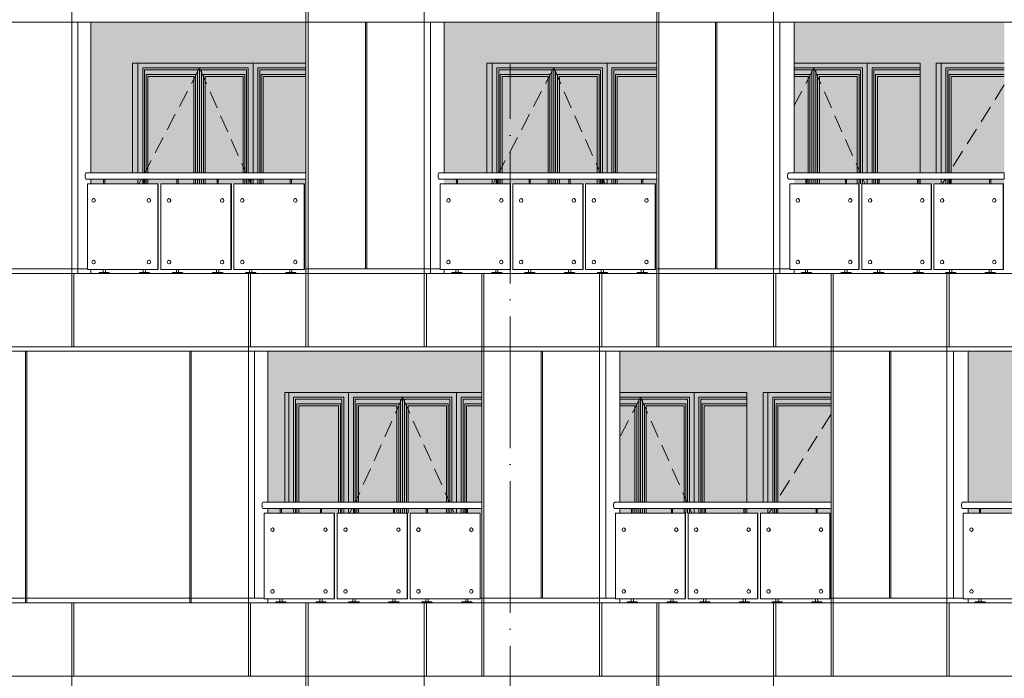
# Model space of a CAD drawing. Header units: millimetres. Extents: x 653421 to 888490, y -587092 to -202040.
# Tile 39 of 63: x 788459 to 799223, y -306301 to -299101. Entities that reach past the tile are written whole.
import ezdxf

# ---------------------------------------------------------------- set-up
doc = ezdxf.new("R2010")
doc.units = ezdxf.units.MM
doc.header["$LTSCALE"] = 0.05
doc.linetypes.add('ACAD_ISO04W100', pattern=[30, 24, -3, 0, -3])
doc.linetypes.add('DASHED', pattern=[19.05, 12.7, -6.35])
doc.layers.get('0').update_dxf_attribs({"lineweight": 0})
for name, color, linetype, lineweight in [('001 Axis', 1, 'ACAD_ISO04W100', 13), ('011 Dimension', 16, 'Continuous', 9), ('013 Door & Window', 48, 'Continuous', 9)]:
    doc.layers.add(name, color=color, linetype=linetype, lineweight=lineweight)
pattern_1 = [(82.5, (607665.26, -236775.77), (-71.47627, 66.950698), [0, -77.216, 0, -86.36, 0, -82.55]), (52.5, (607665.26, -236775.77), (-37.802186, 164.94657), [0, -41.656, 0, -69.596, 0, -26.67]), (12.5, (607621.08, -236819.95), (111.659965, 112.066462), [0, -25.4, 0, -91.44, 0, -119.38]), (2.5, (607621.08, -236819.95), (76.45622, 139.51016), [0, -12.7, 0, -59.944, 0, -68.58])]

# ---------------------------------------------------------------- blocks, each defined once
blk = doc.blocks.new('A$C752A412A')
for p, q in [((-2244, 820, 0), (-2247, 820, 0)), ((-2247, 780, 0), (-2244, 780, 0)), ((-1674, 820, 0), (-1677, 820, 0)), ((-1677, 780, 0), (-1674, 780, 0)), ((-1458, 820, 0), (-1461, 820, 0)), ((-1461, 780, 0), (-1458, 780, 0)), ((-889, 820, 0), (-892, 820, 0)), ((-892, 780, 0), (-889, 780, 0)), ((-673, 820, 0), (-677, 820, 0)), ((-677, 780, 0), (-673, 780, 0)), ((-105, 820, 0), (-109, 820, 0)), ((-109, 780, 0), (-105, 780, 0)), ((-2244, 145, 0), (-2247, 145, 0)), ((-1674, 145, 0), (-1677, 145, 0)), ((-1458, 145, 0), (-1461, 145, 0)), ((-889, 145, 0), (-892, 145, 0)), ((-673, 145, 0), (-677, 145, 0)), ((-105, 145, 0), (-109, 145, 0)), ((-2247, 105, 0), (-2244, 105, 0)), ((-1677, 105, 0), (-1674, 105, 0)), ((-1461, 105, 0), (-1458, 105, 0)), ((-892, 105, 0), (-889, 105, 0)), ((-677, 105, 0), (-673, 105, 0)), ((-109, 105, 0), (-105, 105, 0))]:
    blk.add_line(p, q)
at = {"color": 195}
blk.add_lwpolyline([(-2343, 1032), (0, 1032), (0, 1100), (-2343, 1100)], dxfattribs=at)
at = {"lineweight": 0, "elevation": 0}
for points in [[(-2138, 1032), (-2138, 1028), (-2166, 1028), (-2166, 1032), (-2138, 1032)], [(-1707, 1032), (-1707, 1028), (-1735, 1028), (-1735, 1032), (-1707, 1032)], [(-1352, 1032), (-1352, 1028), (-1380, 1028), (-1380, 1032), (-1352, 1032)], [(-922, 1032), (-922, 1028), (-950, 1028), (-950, 1032), (-922, 1032)], [(-567, 1032), (-567, 1028), (-596, 1028), (-596, 1032), (-567, 1032)], [(-138, 1032), (-138, 1028), (-166, 1028), (-166, 1032), (-138, 1032)]]:
    blk.add_lwpolyline(points, close=True, dxfattribs=at)
for points in [[(-2159, 1028), (-2159, 980)], [(-2146, 1028), (-2146, 980)], [(-1728, 1028), (-1728, 980)], [(-1715, 1028), (-1715, 980)], [(-1373, 1028), (-1373, 980)], [(-1360, 1028), (-1360, 980)], [(-943, 1028), (-943, 980)], [(-930, 1028), (-930, 980)], [(-588, 1028), (-588, 980)], [(-575, 1028), (-575, 980)], [(-159, 1028), (-159, 980)], [(-146, 1028), (-146, 980)], [(-2164, 45), (-2164, 10)], [(-2140, 45), (-2140, 10)], [(-1733, 45), (-1733, 10)], [(-1709, 45), (-1709, 10)], [(-1378, 45), (-1378, 10)], [(-1354, 45), (-1354, 10)], [(-948, 45), (-948, 10)], [(-923, 45), (-923, 10)], [(-594, 45), (-594, 10)], [(-569, 45), (-569, 10)], [(-164, 45), (-164, 10)], [(-140, 45), (-140, 10)]]:
    blk.add_lwpolyline(points, dxfattribs=at)
for points in [[(-2095, 0), (-2209, 0), (-2208, 6, -0.39896), (-2204, 10), (-2100, 10, -0.39896), (-2096, 6), (-2095, 0)], [(-1664, 0), (-1778, 0), (-1777, 6, -0.39896), (-1773, 10), (-1669, 10, -0.39896), (-1665, 6), (-1664, 0)], [(-1309, 0), (-1423, 0), (-1422, 6, -0.39896), (-1418, 10), (-1314, 10, -0.39896), (-1310, 6), (-1309, 0)], [(-879, 0), (-992, 0), (-992, 6, -0.39896), (-987, 10), (-884, 10, -0.39896), (-880, 6), (-879, 0)], [(-525, 0), (-638, 0), (-638, 6, -0.39896), (-633, 10), (-530, 10, -0.39896), (-525, 6), (-525, 0)], [(-96, 0), (-209, 0), (-208, 6, -0.39896), (-204, 10), (-100, 10, -0.39896), (-96, 6), (-96, 0)]]:
    blk.add_lwpolyline(points, format="xyb", close=True, dxfattribs=at)
at = {"color": 195}
blk.add_ellipse((-2343, 1066, 0), major_axis=(0, -34.2), ratio=0.393092, start_param=3.141593, end_param=6.283185, dxfattribs=at)
for centre in [(-2247, 800, 0), (-1677, 800, 0), (-1461, 800, 0), (-892, 800, 0), (-677, 800, 0), (-109, 800, 0), (-2247, 125, 0), (-1677, 125, 0), (-1461, 125, 0), (-892, 125, 0), (-677, 125, 0), (-109, 125, 0)]:
    blk.add_ellipse(centre, major_axis=(0, -20), ratio=0.890967)
for centre in [(-2244, 800, 0), (-1674, 800, 0), (-1458, 800, 0), (-889, 800, 0), (-673, 800, 0), (-105, 800, 0), (-2244, 125, 0), (-1674, 125, 0), (-1458, 125, 0), (-889, 125, 0), (-673, 125, 0), (-105, 125, 0)]:
    blk.add_ellipse(centre, major_axis=(0, 20), ratio=0.862095, start_param=3.141593, end_param=6.283185)
at = {"layer": '011 Dimension', "color": 135, "lineweight": 0, "elevation": 0}
for points in [[(-1581, 980), (-2335, 980), (-2335, 45), (-1581, 45), (-1581, 980)], [(-1581, 45), (-1577, 45), (-1577, 980), (-1581, 980), (-1581, 45)], [(-796, 980), (-1549, 980), (-1549, 45), (-796, 45), (-796, 980)], [(-796, 980), (-792, 980), (-792, 45), (-796, 45)], [(-13, 980), (-764, 980), (-764, 45), (-13, 45), (-13, 980)], [(-9, 980), (-13, 980), (-13, 45), (-9, 45), (-9, 980)]]:
    blk.add_lwpolyline(points, close=True, dxfattribs=at)
blk = doc.blocks.new('A$C3D8D73C7')
for p, q in [((-2265, 820, 0), (-2268, 820, 0)), ((-2268, 780, 0), (-2265, 780, 0)), ((-1690, 820, 0), (-1693, 820, 0)), ((-1693, 780, 0), (-1690, 780, 0)), ((-1473, 820, 0), (-1476, 820, 0)), ((-1476, 780, 0), (-1473, 780, 0)), ((-899, 820, 0), (-902, 820, 0)), ((-902, 780, 0), (-899, 780, 0)), ((-682, 820, 0), (-685, 820, 0)), ((-685, 780, 0), (-682, 780, 0)), ((-109, 820, 0), (-112, 820, 0)), ((-112, 780, 0), (-109, 780, 0)), ((-2265, 145, 0), (-2268, 145, 0)), ((-1690, 145, 0), (-1693, 145, 0)), ((-1473, 145, 0), (-1476, 145, 0)), ((-899, 145, 0), (-902, 145, 0)), ((-682, 145, 0), (-685, 145, 0)), ((-109, 145, 0), (-112, 145, 0)), ((-2268, 105, 0), (-2265, 105, 0)), ((-1693, 105, 0), (-1690, 105, 0)), ((-1476, 105, 0), (-1473, 105, 0)), ((-902, 105, 0), (-899, 105, 0)), ((-685, 105, 0), (-682, 105, 0)), ((-112, 105, 0), (-109, 105, 0))]:
    blk.add_line(p, q)
at = {"color": 195}
blk.add_lwpolyline([(-2367, 1032), (0, 1032), (0, 1100), (-2367, 1100)], dxfattribs=at)
at = {"lineweight": 0, "elevation": 0}
for points in [[(-2160, 1032), (-2160, 1028), (-2188, 1028), (-2188, 1032), (-2160, 1032)], [(-1725, 1032), (-1725, 1028), (-1754, 1028), (-1754, 1032), (-1725, 1032)], [(-1367, 1032), (-1367, 1028), (-1396, 1028), (-1396, 1032), (-1367, 1032)], [(-933, 1032), (-933, 1028), (-962, 1028), (-962, 1032), (-933, 1032)], [(-576, 1032), (-576, 1028), (-604, 1028), (-604, 1032), (-576, 1032)], [(-143, 1032), (-143, 1028), (-171, 1028), (-171, 1032), (-143, 1032)]]:
    blk.add_lwpolyline(points, close=True, dxfattribs=at)
for points in [[(-2181, 1028), (-2181, 980)], [(-2168, 1028), (-2168, 980)], [(-1746, 1028), (-1746, 980)], [(-1733, 1028), (-1733, 980)], [(-1388, 1028), (-1388, 980)], [(-1375, 1028), (-1375, 980)], [(-954, 1028), (-954, 980)], [(-941, 1028), (-941, 980)], [(-597, 1028), (-597, 980)], [(-584, 1028), (-584, 980)], [(-164, 1028), (-164, 980)], [(-151, 1028), (-151, 980)], [(-2186, 45), (-2186, 10)], [(-2161, 45), (-2161, 10)], [(-1752, 45), (-1752, 10)], [(-1727, 45), (-1727, 10)], [(-1394, 45), (-1394, 10)], [(-1369, 45), (-1369, 10)], [(-960, 45), (-960, 10)], [(-935, 45), (-935, 10)], [(-603, 45), (-603, 10)], [(-578, 45), (-578, 10)], [(-170, 45), (-170, 10)], [(-145, 45), (-145, 10)]]:
    blk.add_lwpolyline(points, dxfattribs=at)
for points in [[(-2117, 0), (-2230, 0), (-2230, 6, -0.39896), (-2225, 10), (-2122, 10, -0.39896), (-2117, 6), (-2117, 0)], [(-1683, 0), (-1796, 0), (-1796, 6, -0.39896), (-1791, 10), (-1688, 10, -0.39896), (-1683, 6), (-1683, 0)], [(-1325, 0), (-1438, 0), (-1438, 6, -0.39896), (-1433, 10), (-1330, 10, -0.39896), (-1325, 6), (-1325, 0)], [(-891, 0), (-1004, 0), (-1004, 6, -0.39896), (-999, 10), (-896, 10, -0.39896), (-891, 6), (-891, 0)], [(-534, 0), (-647, 0), (-646, 6, -0.39896), (-642, 10), (-539, 10, -0.39896), (-534, 6), (-534, 0)], [(-101, 0), (-214, 0), (-213, 6, -0.39896), (-209, 10), (-106, 10, -0.39896), (-101, 6), (-101, 0)]]:
    blk.add_lwpolyline(points, format="xyb", close=True, dxfattribs=at)
at = {"color": 195}
blk.add_ellipse((-2367, 1066, 0), major_axis=(0, -34.2), ratio=0.37419, start_param=3.141593, end_param=6.283185, dxfattribs=at)
for centre in [(-2268, 800, 0), (-1693, 800, 0), (-1476, 800, 0), (-902, 800, 0), (-685, 800, 0), (-112, 800, 0), (-2268, 125, 0), (-1693, 125, 0), (-1476, 125, 0), (-902, 125, 0), (-685, 125, 0), (-112, 125, 0)]:
    blk.add_ellipse(centre, major_axis=(0, -20), ratio=0.898493)
for centre in [(-2265, 800, 0), (-1690, 800, 0), (-1473, 800, 0), (-899, 800, 0), (-682, 800, 0), (-109, 800, 0), (-2265, 125, 0), (-1690, 125, 0), (-1473, 125, 0), (-899, 125, 0), (-682, 125, 0), (-109, 125, 0)]:
    blk.add_ellipse(centre, major_axis=(0, 20), ratio=0.863678, start_param=3.141593, end_param=6.283185)
at = {"layer": '011 Dimension', "color": 135, "lineweight": 0, "elevation": 0}
for points in [[(-1596, 980), (-2357, 980), (-2357, 45), (-1596, 45), (-1596, 980)], [(-1596, 45), (-1593, 45), (-1593, 980), (-1596, 980), (-1596, 45)], [(-805, 980), (-1564, 980), (-1564, 45), (-805, 45), (-805, 980)], [(-805, 980), (-802, 980), (-802, 45), (-805, 45)], [(-15, 980), (-773, 980), (-773, 45), (-15, 45), (-15, 980)], [(-11, 980), (-15, 980), (-15, 45), (-12, 45), (-12, 980)]]:
    blk.add_lwpolyline(points, close=True, dxfattribs=at)
blk = doc.blocks.new('A$C64194B41')
for p, q in [((-2285, 820, 0), (-2288, 820, 0)), ((-2288, 780, 0), (-2285, 780, 0)), ((-1706, 820, 0), (-1709, 820, 0)), ((-1709, 780, 0), (-1706, 780, 0)), ((-1487, 820, 0), (-1490, 820, 0)), ((-1490, 780, 0), (-1487, 780, 0)), ((-908, 820, 0), (-911, 820, 0)), ((-911, 780, 0), (-908, 780, 0)), ((-689, 820, 0), (-693, 820, 0)), ((-693, 780, 0), (-689, 780, 0)), ((-112, 820, 0), (-115, 820, 0)), ((-115, 780, 0), (-112, 780, 0)), ((-2285, 145, 0), (-2288, 145, 0)), ((-1706, 145, 0), (-1709, 145, 0)), ((-1487, 145, 0), (-1490, 145, 0)), ((-908, 145, 0), (-911, 145, 0)), ((-689, 145, 0), (-693, 145, 0)), ((-112, 145, 0), (-115, 145, 0)), ((-2288, 105, 0), (-2285, 105, 0)), ((-1709, 105, 0), (-1706, 105, 0)), ((-1490, 105, 0), (-1487, 105, 0)), ((-911, 105, 0), (-908, 105, 0)), ((-693, 105, 0), (-689, 105, 0)), ((-115, 105, 0), (-112, 105, 0))]:
    blk.add_line(p, q)
at = {"color": 195}
blk.add_lwpolyline([(-2390, 1032), (0, 1032), (0, 1100), (-2390, 1100)], dxfattribs=at)
at = {"lineweight": 0, "elevation": 0}
for points in [[(-2180, 1032), (-2180, 1028), (-2209, 1028), (-2209, 1032), (-2180, 1032)], [(-1743, 1032), (-1743, 1028), (-1771, 1028), (-1771, 1032), (-1743, 1032)], [(-1382, 1032), (-1382, 1028), (-1410, 1028), (-1410, 1032), (-1382, 1032)], [(-945, 1032), (-945, 1028), (-973, 1028), (-973, 1032), (-945, 1032)], [(-584, 1032), (-584, 1028), (-613, 1028), (-613, 1032), (-584, 1032)], [(-148, 1032), (-148, 1028), (-176, 1028), (-176, 1032), (-148, 1032)]]:
    blk.add_lwpolyline(points, close=True, dxfattribs=at)
for points in [[(-2202, 1028), (-2202, 980)], [(-2189, 1028), (-2189, 980)], [(-1764, 1028), (-1764, 980)], [(-1751, 1028), (-1751, 980)], [(-1403, 1028), (-1403, 980)], [(-1390, 1028), (-1390, 980)], [(-966, 1028), (-966, 980)], [(-953, 1028), (-953, 980)], [(-606, 1028), (-606, 980)], [(-593, 1028), (-593, 980)], [(-169, 1028), (-169, 980)], [(-156, 1028), (-156, 980)], [(-2207, 45), (-2207, 10)], [(-2182, 45), (-2182, 10)], [(-1769, 45), (-1769, 10)], [(-1744, 45), (-1744, 10)], [(-1409, 45), (-1409, 10)], [(-1384, 45), (-1384, 10)], [(-971, 45), (-971, 10)], [(-947, 45), (-947, 10)], [(-611, 45), (-611, 10)], [(-586, 45), (-586, 10)], [(-175, 45), (-175, 10)], [(-150, 45), (-150, 10)]]:
    blk.add_lwpolyline(points, dxfattribs=at)
for points in [[(-2138, 0), (-2251, 0), (-2251, 6, -0.39896), (-2246, 10), (-2143, 10, -0.39896), (-2138, 6), (-2138, 0)], [(-1700, 0), (-1813, 0), (-1813, 6, -0.39896), (-1808, 10), (-1705, 10, -0.39896), (-1701, 6), (-1700, 0)], [(-1340, 0), (-1453, 0), (-1452, 6, -0.39896), (-1448, 10), (-1344, 10, -0.39896), (-1340, 6), (-1340, 0)], [(-902, 0), (-1015, 0), (-1015, 6, -0.39896), (-1011, 10), (-907, 10, -0.39896), (-903, 6), (-902, 0)], [(-542, 0), (-655, 0), (-655, 6, -0.39896), (-650, 10), (-547, 10, -0.39896), (-542, 6), (-542, 0)], [(-106, 0), (-219, 0), (-219, 6, -0.39896), (-214, 10), (-111, 10, -0.39896), (-106, 6), (-106, 0)]]:
    blk.add_lwpolyline(points, format="xyb", close=True, dxfattribs=at)
at = {"color": 195}
blk.add_ellipse((-2390, 1066, 0), major_axis=(0, -34.2), ratio=0.355094, start_param=3.141593, end_param=6.283185, dxfattribs=at)
for centre in [(-2288, 800, 0), (-1709, 800, 0), (-1490, 800, 0), (-911, 800, 0), (-693, 800, 0), (-115, 800, 0), (-2288, 125, 0), (-1709, 125, 0), (-1490, 125, 0), (-911, 125, 0), (-693, 125, 0), (-115, 125, 0)]:
    blk.add_ellipse(centre, major_axis=(0, -20), ratio=0.905678)
for centre in [(-2285, 800, 0), (-1706, 800, 0), (-1487, 800, 0), (-908, 800, 0), (-689, 800, 0), (-112, 800, 0), (-2285, 125, 0), (-1706, 125, 0), (-1487, 125, 0), (-908, 125, 0), (-689, 125, 0), (-112, 125, 0)]:
    blk.add_ellipse(centre, major_axis=(0, 20), ratio=0.864856, start_param=3.141593, end_param=6.283185)
at = {"layer": '011 Dimension', "color": 135, "lineweight": 0, "elevation": 0}
for points in [[(-1612, 980), (-2378, 980), (-2378, 45), (-1612, 45), (-1612, 980)], [(-1612, 45), (-1608, 45), (-1608, 980), (-1612, 980), (-1612, 45)], [(-814, 980), (-1579, 980), (-1579, 45), (-814, 45), (-814, 980)], [(-814, 980), (-811, 980), (-811, 45), (-814, 45)], [(-18, 980), (-782, 980), (-782, 45), (-18, 45), (-18, 980)], [(-18, 45), (-15, 45), (-15, 980), (-18, 980), (-18, 45)]]:
    blk.add_lwpolyline(points, close=True, dxfattribs=at)
blk = doc.blocks.new('A$C0FCC1422')
for p, q in [((-2254, 820), (-2258, 820)), ((-2258, 780), (-2254, 780)), ((-1682, 820), (-1685, 820)), ((-1685, 780), (-1682, 780)), ((-1465, 820), (-1468, 820)), ((-1468, 780), (-1465, 780)), ((-894, 820), (-897, 820)), ((-897, 780), (-894, 780)), ((-678, 820), (-681, 820)), ((-681, 780), (-678, 780)), ((-107, 820), (-110, 820)), ((-110, 780), (-107, 780)), ((-2254, 145), (-2258, 145)), ((-1682, 145), (-1685, 145)), ((-1465, 145), (-1468, 145)), ((-894, 145), (-897, 145)), ((-678, 145), (-681, 145)), ((-107, 145), (-110, 145)), ((-2258, 105), (-2254, 105)), ((-1685, 105), (-1682, 105)), ((-1468, 105), (-1465, 105)), ((-897, 105), (-894, 105)), ((-681, 105), (-678, 105)), ((-110, 105), (-107, 105))]:
    blk.add_line(p, q)
at = {"color": 195, "elevation": 0}
blk.add_lwpolyline([(-2355, 1032), (0, 1032), (0, 1100), (-2355, 1100)], dxfattribs=at)
at = {"lineweight": 0}
for points in [[(-2149, 1032), (-2149, 1028), (-2177, 1028), (-2177, 1032), (-2149, 1032)], [(-1716, 1032), (-1716, 1028), (-1744, 1028), (-1744, 1032), (-1716, 1032)], [(-1360, 1032), (-1360, 1028), (-1388, 1028), (-1388, 1032), (-1360, 1032)], [(-928, 1032), (-928, 1028), (-956, 1028), (-956, 1032), (-928, 1032)], [(-572, 1032), (-572, 1028), (-600, 1028), (-600, 1032), (-572, 1032)], [(-140, 1032), (-140, 1028), (-169, 1028), (-169, 1032), (-140, 1032)]]:
    blk.add_lwpolyline(points, close=True, dxfattribs=at)
for points in [[(-2170, 1028), (-2170, 980)], [(-2157, 1028), (-2157, 980)], [(-1737, 1028), (-1737, 980)], [(-1724, 1028), (-1724, 980)], [(-1381, 1028), (-1381, 980)], [(-1368, 1028), (-1368, 980)], [(-949, 1028), (-949, 980)], [(-936, 1028), (-936, 980)], [(-593, 1028), (-593, 980)], [(-580, 1028), (-580, 980)], [(-162, 1028), (-162, 980)], [(-149, 1028), (-149, 980)], [(-2175, 45), (-2175, 10)], [(-2151, 45), (-2151, 10)], [(-1743, 45), (-1743, 10)], [(-1718, 45), (-1718, 10)], [(-1386, 45), (-1386, 10)], [(-1361, 45), (-1361, 10)], [(-954, 45), (-954, 10)], [(-929, 45), (-929, 10)], [(-598, 45), (-598, 10)], [(-573, 45), (-573, 10)], [(-167, 45), (-167, 10)], [(-142, 45), (-142, 10)]]:
    blk.add_lwpolyline(points, dxfattribs=at)
for points in [[(-2106, 0), (-2220, 0), (-2219, 6, -0.39896), (-2215, 10), (-2111, 10, -0.39896), (-2107, 6), (-2106, 0)], [(-1674, 0), (-1787, 0), (-1786, 6, -0.39896), (-1782, 10), (-1679, 10, -0.39896), (-1674, 6), (-1674, 0)], [(-1317, 0), (-1430, 0), (-1430, 6, -0.39896), (-1425, 10), (-1322, 10, -0.39896), (-1317, 6), (-1317, 0)], [(-885, 0), (-998, 0), (-998, 6, -0.39896), (-993, 10), (-890, 10, -0.39896), (-885, 6), (-885, 0)], [(-529, 0), (-642, 0), (-642, 6, -0.39896), (-637, 10), (-534, 10, -0.39896), (-530, 6), (-529, 0)], [(-98, 0), (-211, 0), (-211, 6, -0.39896), (-206, 10), (-103, 10, -0.39896), (-98, 6), (-98, 0)]]:
    blk.add_lwpolyline(points, format="xyb", close=True, dxfattribs=at)
at = {"color": 195}
blk.add_ellipse((-2355, 1066, -2), major_axis=(0, -34.2), ratio=0.421124, start_param=3.141593, end_param=6.283185, dxfattribs=at)
for centre in [(-2258, 800), (-1685, 800), (-1468, 800), (-897, 800), (-681, 800), (-110, 800), (-2258, 125), (-1685, 125), (-1468, 125), (-897, 125), (-681, 125), (-110, 125)]:
    blk.add_ellipse(centre, major_axis=(0, -20), ratio=0.894776)
for centre in [(-2254, 800), (-1682, 800), (-1465, 800), (-894, 800), (-678, 800), (-107, 800), (-2254, 125), (-1682, 125), (-1465, 125), (-894, 125), (-678, 125), (-107, 125)]:
    blk.add_ellipse(centre, major_axis=(0, 20), ratio=0.862937, start_param=3.141593, end_param=6.283185)
at = {"layer": '011 Dimension', "color": 135, "lineweight": 0}
for points in [[(-2346, 980), (-2346, 45), (-1589, 45), (-1589, 980), (-2333, 980)], [(-1585, 980), (-1589, 980), (-1589, 45), (-1585, 45), (-1585, 980)], [(-801, 980), (-1557, 980), (-1557, 45), (-801, 45), (-801, 980)], [(-801, 980), (-797, 980), (-797, 45), (-801, 45)], [(-14, 980), (-769, 980), (-769, 45), (-14, 45), (-14, 980)], [(-14, 980), (-14, 45), (-10, 45), (-10, 980), (-14, 980)]]:
    blk.add_lwpolyline(points, close=True, dxfattribs=at)
blk = doc.blocks.new('A$C47DB5FB3')
for p, q in [((-2275, 820), (-2278, 820)), ((-2278, 780), (-2275, 780)), ((-1698, 820), (-1701, 820)), ((-1701, 780), (-1698, 780)), ((-1480, 820), (-1483, 820)), ((-1483, 780), (-1480, 780)), ((-904, 820), (-907, 820)), ((-907, 780), (-904, 780)), ((-686, 820), (-689, 820)), ((-689, 780), (-686, 780)), ((-110, 820), (-114, 820)), ((-114, 780), (-110, 780)), ((-2275, 145), (-2278, 145)), ((-1698, 145), (-1701, 145)), ((-1480, 145), (-1483, 145)), ((-904, 145), (-907, 145)), ((-686, 145), (-689, 145)), ((-110, 145), (-114, 145)), ((-2278, 105), (-2275, 105)), ((-1701, 105), (-1698, 105)), ((-1483, 105), (-1480, 105)), ((-907, 105), (-904, 105)), ((-689, 105), (-686, 105)), ((-114, 105), (-110, 105))]:
    blk.add_line(p, q)
at = {"color": 195, "elevation": 0}
blk.add_lwpolyline([(-2379, 1032), (0, 1032), (0, 1100), (-2379, 1100)], dxfattribs=at)
at = {"lineweight": 0}
for points in [[(-2170, 1032), (-2170, 1028), (-2199, 1028), (-2199, 1032), (-2170, 1032)], [(-1734, 1032), (-1734, 1028), (-1762, 1028), (-1762, 1032), (-1734, 1032)], [(-1375, 1032), (-1375, 1028), (-1403, 1028), (-1403, 1032), (-1375, 1032)], [(-939, 1032), (-939, 1028), (-968, 1028), (-968, 1032), (-939, 1032)], [(-580, 1032), (-580, 1028), (-609, 1028), (-609, 1032), (-580, 1032)], [(-145, 1032), (-145, 1028), (-174, 1028), (-174, 1032), (-145, 1032)]]:
    blk.add_lwpolyline(points, close=True, dxfattribs=at)
for points in [[(-2191, 1028), (-2191, 980)], [(-2178, 1028), (-2178, 980)], [(-1755, 1028), (-1755, 980)], [(-1742, 1028), (-1742, 980)], [(-1396, 1028), (-1396, 980)], [(-1383, 1028), (-1383, 980)], [(-960, 1028), (-960, 980)], [(-947, 1028), (-947, 980)], [(-601, 1028), (-601, 980)], [(-588, 1028), (-588, 980)], [(-167, 1028), (-167, 980)], [(-154, 1028), (-154, 980)], [(-2197, 45), (-2197, 10)], [(-2172, 45), (-2172, 10)], [(-1761, 45), (-1761, 10)], [(-1736, 45), (-1736, 10)], [(-1401, 45), (-1401, 10)], [(-1376, 45), (-1376, 10)], [(-966, 45), (-966, 10)], [(-941, 45), (-941, 10)], [(-607, 45), (-607, 10)], [(-582, 45), (-582, 10)], [(-172, 45), (-172, 10)], [(-147, 45), (-147, 10)]]:
    blk.add_lwpolyline(points, dxfattribs=at)
for points in [[(-2128, 0), (-2241, 0), (-2241, 6, -0.39896), (-2236, 10), (-2133, 10, -0.39896), (-2128, 6), (-2128, 0)], [(-1692, 0), (-1805, 0), (-1804, 6, -0.39896), (-1800, 10), (-1697, 10, -0.39896), (-1692, 6), (-1692, 0)], [(-1332, 0), (-1445, 0), (-1445, 6, -0.39896), (-1440, 10), (-1337, 10, -0.39896), (-1333, 6), (-1332, 0)], [(-897, 0), (-1010, 0), (-1010, 6, -0.39896), (-1005, 10), (-902, 10, -0.39896), (-897, 6), (-897, 0)], [(-538, 0), (-651, 0), (-651, 6, -0.39896), (-646, 10), (-543, 10, -0.39896), (-538, 6), (-538, 0)], [(-103, 0), (-216, 0), (-216, 6, -0.39896), (-211, 10), (-108, 10, -0.39896), (-103, 6), (-103, 0)]]:
    blk.add_lwpolyline(points, format="xyb", close=True, dxfattribs=at)
at = {"color": 195}
blk.add_ellipse((-2379, 1066, -2), major_axis=(0, -34.2), ratio=0.365031, start_param=3.141593, end_param=6.283185, dxfattribs=at)
for centre in [(-2278, 800), (-1701, 800), (-1483, 800), (-907, 800), (-689, 800), (-114, 800), (-2278, 125), (-1701, 125), (-1483, 125), (-907, 125), (-689, 125), (-114, 125)]:
    blk.add_ellipse(centre, major_axis=(0, -20), ratio=0.90213)
for centre in [(-2275, 800), (-1698, 800), (-1480, 800), (-904, 800), (-686, 800), (-110, 800), (-2275, 125), (-1698, 125), (-1480, 125), (-904, 125), (-686, 125), (-110, 125)]:
    blk.add_ellipse(centre, major_axis=(0, 20), ratio=0.864318, start_param=3.141593, end_param=6.283185)
at = {"layer": '011 Dimension', "color": 135, "lineweight": 0}
for points in [[(-2368, 45), (-1604, 45), (-1604, 980), (-2368, 980), (-2368, 45)], [(-1604, 45), (-1601, 45), (-1601, 980), (-1604, 980), (-1604, 45)], [(-810, 980), (-1572, 980), (-1572, 45), (-810, 45), (-810, 980)], [(-810, 980), (-806, 980), (-806, 45), (-810, 45)], [(-17, 980), (-778, 980), (-778, 45), (-17, 45), (-17, 980)], [(-17, 980), (-17, 45), (-13, 45), (-13, 980), (-17, 980)]]:
    blk.add_lwpolyline(points, close=True, dxfattribs=at)
blk = doc.blocks.new('A$C24C11397')
for p, q in [((-2318, 820, -1), (-2321, 820, -1)), ((-2321, 780, -1), (-2318, 780, -1)), ((-1714, 820, 0), (-1717, 820, 0)), ((-1717, 780, 0), (-1714, 780, 0)), ((-1494, 820, 0), (-1497, 820, 0)), ((-1497, 780, 0), (-1494, 780, 0)), ((-913, 820, 0), (-916, 820, 0)), ((-916, 780, 0), (-913, 780, 0)), ((-693, 820, 0), (-696, 820, 0)), ((-696, 780, 0), (-693, 780, 0)), ((-114, 820, 0), (-117, 820, 0)), ((-117, 780, 0), (-114, 780, 0)), ((-2318, 145, -1), (-2321, 145, -1)), ((-1714, 145, 0), (-1717, 145, 0)), ((-1494, 145, 0), (-1497, 145, 0)), ((-913, 145, 0), (-916, 145, 0)), ((-693, 145, 0), (-696, 145, 0)), ((-114, 145, 0), (-117, 145, 0)), ((-2321, 105, -1), (-2318, 105, -1)), ((-1717, 105, 0), (-1714, 105, 0)), ((-1497, 105, 0), (-1494, 105, 0)), ((-916, 105, 0), (-913, 105, 0)), ((-696, 105, 0), (-693, 105, 0)), ((-117, 105, 0), (-114, 105, 0))]:
    blk.add_line(p, q)
at = {"color": 195, "elevation": 0}
blk.add_lwpolyline([(-2402, 1032), (0, 1032), (0, 1100), (-2402, 1100)], dxfattribs=at)
at = {"lineweight": 0, "elevation": 0}
for points in [[(-2191, 1032), (-2191, 1028), (-2219, 1028), (-2219, 1032), (-2191, 1032)], [(-1751, 1032), (-1751, 1028), (-1780, 1028), (-1780, 1032), (-1751, 1032)], [(-1389, 1032), (-1389, 1028), (-1418, 1028), (-1418, 1032), (-1389, 1032)], [(-950, 1032), (-950, 1028), (-979, 1028), (-979, 1032), (-950, 1032)], [(-589, 1032), (-589, 1028), (-617, 1028), (-617, 1032), (-589, 1032)], [(-151, 1032), (-151, 1028), (-179, 1028), (-179, 1032), (-151, 1032)]]:
    blk.add_lwpolyline(points, close=True, dxfattribs=at)
for points in [[(-2212, 1028), (-2212, 980)], [(-2199, 1028), (-2199, 980)], [(-1772, 1028), (-1772, 980)], [(-1759, 1028), (-1759, 980)], [(-1410, 1028), (-1410, 980)], [(-1397, 1028), (-1397, 980)], [(-971, 1028), (-971, 980)], [(-958, 1028), (-958, 980)], [(-610, 1028), (-610, 980)], [(-597, 1028), (-597, 980)], [(-172, 1028), (-172, 980)], [(-159, 1028), (-159, 980)], [(-2217, 45), (-2217, 10)], [(-2192, 45), (-2192, 10)], [(-1778, 45), (-1778, 10)], [(-1753, 45), (-1753, 10)], [(-1416, 45), (-1416, 10)], [(-1391, 45), (-1391, 10)], [(-977, 45), (-977, 10)], [(-952, 45), (-952, 10)], [(-615, 45), (-615, 10)], [(-591, 45), (-591, 10)], [(-177, 45), (-177, 10)], [(-152, 45), (-152, 10)]]:
    blk.add_lwpolyline(points, dxfattribs=at)
for points in [[(-2148, 0), (-2261, 0), (-2261, 6, -0.39896), (-2256, 10), (-2153, 10, -0.39896), (-2149, 6), (-2148, 0)], [(-1709, 0), (-1822, 0), (-1822, 6, -0.39896), (-1817, 10), (-1714, 10, -0.39896), (-1709, 6), (-1709, 0)], [(-1347, 0), (-1460, 0), (-1460, 6, -0.39896), (-1455, 10), (-1352, 10, -0.39896), (-1347, 6), (-1347, 0)], [(-908, 0), (-1021, 0), (-1021, 6, -0.39896), (-1016, 10), (-913, 10, -0.39896), (-908, 6), (-908, 0)], [(-546, 0), (-659, 0), (-659, 6, -0.39896), (-655, 10), (-551, 10, -0.39896), (-547, 6), (-546, 0)], [(-108, 0), (-221, 0), (-221, 6, -0.39896), (-216, 10), (-113, 10, -0.39896), (-109, 6), (-108, 0)]]:
    blk.add_lwpolyline(points, format="xyb", close=True, dxfattribs=at)
at = {"color": 195}
blk.add_ellipse((-2402, 1066, -3), major_axis=(0, -34.2), ratio=0.345488, start_param=3.141593, end_param=6.283185, dxfattribs=at)
for centre in [(-2321, 800, -1), (-1717, 800, 0), (-1497, 800, 0), (-916, 800, 0), (-696, 800, 0), (-117, 800, 0), (-2321, 125, -1), (-1717, 125, 0), (-1497, 125, 0), (-916, 125, 0), (-696, 125, 0), (-117, 125, 0)]:
    blk.add_ellipse(centre, major_axis=(0, -20), ratio=0.909138)
for centre in [(-2318, 800, -1), (-1714, 800, 0), (-1494, 800, 0), (-913, 800, 0), (-693, 800, 0), (-114, 800, 0), (-2318, 125, -1), (-1714, 125, 0), (-1494, 125, 0), (-913, 125, 0), (-693, 125, 0), (-114, 125, 0)]:
    blk.add_ellipse(centre, major_axis=(0, 20), ratio=0.865293, start_param=3.141593, end_param=6.283185)
at = {"layer": '011 Dimension', "color": 135, "lineweight": 0, "elevation": 0}
for points in [[(-2383, 45), (-1619, 45), (-1619, 980), (-2388, 980), (-2388, 45)], [(-1619, 45), (-1616, 45), (-1616, 980), (-1619, 980), (-1619, 45)], [(-819, 980), (-1587, 980), (-1587, 45), (-819, 45), (-819, 980)], [(-819, 980), (-815, 980), (-815, 45), (-819, 45)], [(-19, 980), (-786, 980), (-786, 45), (-19, 45), (-19, 980)], [(-19, 980), (-19, 45), (-16, 45), (-16, 980), (-19, 980)]]:
    blk.add_lwpolyline(points, close=True, dxfattribs=at)
blk = doc.blocks.new('*U121')
at = {"layer": '013 Door & Window', "color": 0, "lineweight": -2}
for points in [[(691, -52), (52, -52), (52, -1200)], [(691, -73), (73, -73), (73, -1200)], [(691, -125), (89, -125), (89, -1200)], [(691, -145), (109, -145), (109, -1200)], [(0, -1268), (0, -1320)], [(52, -1268), (52, -1320)], [(73, -1268), (73, -1320)], [(89, -1268), (89, -1320)], [(109, -1268), (109, -1320)]]:
    blk.add_lwpolyline(points, dxfattribs=at)
at = {"layer": '013 Door & Window', "color": 0, "linetype": 'DASHED', "lineweight": -2, "ltscale": 300}
for points in [[(691, -237), (86, -1200)], [(44, -1268), (11, -1320)]]:
    blk.add_lwpolyline(points, dxfattribs=at)
blk = doc.blocks.new('A$C66DF2B84')
for p, q in [((578, -1200), (578, 0)), ((578, -1320), (578, -1268))]:
    blk.add_line(p, q)
at = {"layer": '013 Door & Window', "color": 0, "lineweight": -2}
for points in [[(0, -1200), (0, 0)], [(-585, -1200), (-585, -52), (-813, -52)], [(-606, -1200), (-606, -73), (-813, -73)], [(-585, -1200), (-585, -52), (-52, -52), (-52, -1200)], [(-564, -1200), (-564, -73), (-73, -73), (-73, -1200)], [(578, -52), (52, -52), (52, -1200)], [(578, -73), (73, -73), (73, -1200)], [(-627, -1200), (-627, -125), (-813, -125)], [(-647, -1200), (-647, -145), (-813, -145)], [(-544, -1200), (-544, -125), (-89, -125), (-89, -1200)], [(-524, -1200), (-524, -145), (-109, -145), (-109, -1200)], [(578, -125), (89, -125), (89, -1200)], [(578, -145), (110, -145), (110, -1200)], [(-647, -1320), (-647, -1268)], [(-627, -1320), (-627, -1268)], [(-606, -1320), (-606, -1268)], [(-585, -1320), (-585, -1268)], [(-585, -1320), (-585, -1268)], [(-564, -1320), (-564, -1268)], [(-544, -1320), (-544, -1268)], [(-524, -1320), (-524, -1268)], [(-109, -1268), (-109, -1320)], [(-89, -1268), (-89, -1320)], [(-73, -1268), (-73, -1320)], [(-52, -1268), (-52, -1320)], [(0, -1320), (0, -1268)], [(52, -1268), (52, -1320)], [(73, -1268), (73, -1320)], [(89, -1268), (89, -1320)], [(110, -1268), (110, -1320)]]:
    blk.add_lwpolyline(points, dxfattribs=at)
at = {"layer": '013 Door & Window', "color": 0, "linetype": 'DASHED', "lineweight": -2, "ltscale": 300}
for points in [[(-585, -52), (-813, -487)], [(-585, -52), (-77, -1200)], [(-47, -1268), (-24, -1320)]]:
    blk.add_lwpolyline(points, dxfattribs=at)
blk = doc.blocks.new('A$C4550694B')
at = {"layer": '013 Door & Window', "color": 0, "lineweight": -2}
for points in [[(655, 0), (655, -1200)], [(1835, -1200), (1835, 0)], [(52, -52), (603, -52), (603, -1200)], [(52, -52), (52, -52), (52, -1200)], [(73, -73), (582, -73), (582, -1200)], [(73, -73), (73, -73), (73, -1200)], [(1245, -1200), (1245, -52), (707, -52), (707, -1200)], [(1224, -1200), (1224, -73), (728, -73), (728, -1200)], [(1245, -1200), (1245, -52), (1783, -52), (1783, -1200)], [(1266, -1200), (1266, -73), (1762, -73), (1762, -1200)], [(2110, -52), (1887, -52), (1887, -1200)], [(2110, -73), (1908, -73), (1908, -1200)], [(89, -125), (565, -125), (565, -1200)], [(89, -125), (89, -1200)], [(110, -145), (545, -145), (545, -1200)], [(110, -145), (110, -1200)], [(1203, -1200), (1203, -125), (744, -125), (744, -1200)], [(1183, -1200), (1183, -145), (764, -145), (764, -1200)], [(1287, -1200), (1287, -125), (1745, -125), (1745, -1200)], [(1307, -1200), (1307, -145), (1725, -145), (1725, -1200)], [(2110, -125), (1924, -125), (1924, -1200)], [(2110, -145), (1945, -145), (1945, -1200)], [(52, -1268), (52, -1320)], [(73, -1268), (73, -1320)], [(89, -1268), (89, -1320)], [(110, -1268), (110, -1320)], [(545, -1268), (545, -1320)], [(565, -1268), (565, -1320)], [(582, -1268), (582, -1320)], [(603, -1268), (603, -1320)], [(655, -1268), (655, -1320)], [(707, -1268), (707, -1320)], [(728, -1268), (728, -1320)], [(744, -1268), (744, -1320)], [(764, -1268), (764, -1320)], [(1183, -1320), (1183, -1268)], [(1203, -1320), (1203, -1268)], [(1224, -1320), (1224, -1268)], [(1245, -1320), (1245, -1268)], [(1245, -1320), (1245, -1268)], [(1266, -1320), (1266, -1268)], [(1287, -1320), (1287, -1268)], [(1307, -1320), (1307, -1268)], [(1725, -1268), (1725, -1320)], [(1745, -1268), (1745, -1320)], [(1762, -1268), (1762, -1320)], [(1783, -1268), (1783, -1320)], [(1835, -1320), (1835, -1268)], [(1887, -1268), (1887, -1320)], [(1908, -1268), (1908, -1320)], [(1924, -1268), (1924, -1320)], [(1945, -1268), (1945, -1320)]]:
    blk.add_lwpolyline(points, dxfattribs=at)
at = {"layer": '013 Door & Window', "color": 0, "linetype": 'DASHED', "lineweight": -2, "ltscale": 300}
for points in [[(1245, -52), (729, -1200)], [(1245, -52), (1758, -1200)], [(693, -1268), (666, -1320)], [(1788, -1268), (1811, -1320)]]:
    blk.add_lwpolyline(points, dxfattribs=at)
blk = doc.blocks.new('*U115')
at = {"layer": '013 Door & Window', "color": 0, "lineweight": -2}
for points in [[(1837, 0), (0, 0)], [(1258, -1200), (1258, 0), (0, 0), (0, -1200)], [(673, -1200), (673, -52), (52, -52), (52, -1200)], [(652, -1200), (652, -73), (73, -73), (73, -1200)], [(673, -1200), (673, -52), (1206, -52), (1206, -1200)], [(694, -1200), (694, -73), (1185, -73), (1185, -1200)], [(1837, -52), (1310, -52), (1310, -1200)], [(1837, -73), (1331, -73), (1331, -1200)], [(631, -1200), (631, -125), (89, -125), (89, -1200)], [(611, -1200), (611, -145), (109, -145), (109, -1200)], [(715, -1200), (715, -125), (1169, -125), (1169, -1200)], [(735, -1200), (735, -145), (1149, -145), (1149, -1200)], [(1837, -125), (1347, -125), (1347, -1200)], [(1837, -145), (1368, -145), (1368, -1200)], [(0, -1268), (0, -1320)], [(52, -1268), (52, -1320)], [(73, -1268), (73, -1320)], [(89, -1268), (89, -1320)], [(109, -1268), (109, -1320)], [(611, -1320), (611, -1268)], [(631, -1320), (631, -1268)], [(652, -1320), (652, -1268)], [(673, -1320), (673, -1268)], [(673, -1320), (673, -1268)], [(694, -1320), (694, -1268)], [(715, -1320), (715, -1268)], [(735, -1320), (735, -1268)], [(1149, -1268), (1149, -1320)], [(1169, -1268), (1169, -1320)], [(1185, -1268), (1185, -1320)], [(1206, -1268), (1206, -1320)], [(1258, -1320), (1258, -1268)], [(1310, -1268), (1310, -1320)], [(1331, -1268), (1331, -1320)], [(1347, -1268), (1347, -1320)], [(1368, -1268), (1368, -1320)]]:
    blk.add_lwpolyline(points, dxfattribs=at)
at = {"layer": '013 Door & Window', "color": 0, "linetype": 'DASHED', "lineweight": -2, "ltscale": 300}
for points in [[(673, -52), (74, -1200)], [(673, -52), (1181, -1200)], [(38, -1268), (11, -1320)], [(1212, -1268), (1234, -1320)]]:
    blk.add_lwpolyline(points, dxfattribs=at)
blk = doc.blocks.new('*U117')
at = {"layer": '013 Door & Window', "color": 0, "lineweight": -2}
for points in [[(1800, 0), (0, 0)], [(1258, -1200), (1258, 0), (0, 0), (0, -1200)], [(673, -1200), (673, -52), (52, -52), (52, -1200)], [(652, -1200), (652, -73), (73, -73), (73, -1200)], [(673, -1200), (673, -52), (1206, -52), (1206, -1200)], [(694, -1200), (694, -73), (1185, -73), (1185, -1200)], [(1800, -52), (1310, -52), (1310, -1200)], [(1800, -73), (1331, -73), (1331, -1200)], [(631, -1200), (631, -125), (89, -125), (89, -1200)], [(611, -1200), (611, -145), (109, -145), (109, -1200)], [(715, -1200), (715, -125), (1169, -125), (1169, -1200)], [(735, -1200), (735, -145), (1149, -145), (1149, -1200)], [(1800, -125), (1347, -125), (1347, -1200)], [(1800, -145), (1368, -145), (1368, -1200)], [(0, -1268), (0, -1320)], [(52, -1268), (52, -1320)], [(73, -1268), (73, -1320)], [(89, -1268), (89, -1320)], [(109, -1268), (109, -1320)], [(611, -1320), (611, -1268)], [(631, -1320), (631, -1268)], [(652, -1320), (652, -1268)], [(673, -1320), (673, -1268)], [(673, -1320), (673, -1268)], [(694, -1320), (694, -1268)], [(715, -1320), (715, -1268)], [(735, -1320), (735, -1268)], [(1149, -1268), (1149, -1320)], [(1169, -1268), (1169, -1320)], [(1185, -1268), (1185, -1320)], [(1206, -1268), (1206, -1320)], [(1258, -1320), (1258, -1268)], [(1310, -1268), (1310, -1320)], [(1331, -1268), (1331, -1320)], [(1347, -1268), (1347, -1320)], [(1368, -1268), (1368, -1320)]]:
    blk.add_lwpolyline(points, dxfattribs=at)
at = {"layer": '013 Door & Window', "color": 0, "linetype": 'DASHED', "lineweight": -2, "ltscale": 300}
for points in [[(673, -52), (74, -1200)], [(673, -52), (1181, -1200)], [(38, -1268), (11, -1320)], [(1212, -1268), (1234, -1320)]]:
    blk.add_lwpolyline(points, dxfattribs=at)
blk = doc.blocks.new('*U130')
for points in [[(578, -1200), (578, 0)], [(578, -1320), (578, -1268)]]:
    blk.add_lwpolyline(points)
at = {"layer": '013 Door & Window', "color": 0, "lineweight": -2}
for points in [[(0, -1200), (0, 0)], [(-585, -1200), (-585, -52), (-798, -52)], [(-606, -1200), (-606, -73), (-798, -73)], [(-585, -1200), (-585, -52), (-52, -52), (-52, -1200)], [(-564, -1200), (-564, -73), (-73, -73), (-73, -1200)], [(578, -52), (52, -52), (52, -1200)], [(578, -73), (73, -73), (73, -1200)], [(-627, -1200), (-627, -125), (-798, -125)], [(-647, -1200), (-647, -145), (-798, -145)], [(-544, -1200), (-544, -125), (-89, -125), (-89, -1200)], [(-524, -1200), (-524, -145), (-109, -145), (-109, -1200)], [(578, -125), (89, -125), (89, -1200)], [(578, -145), (110, -145), (110, -1200)], [(-647, -1320), (-647, -1268)], [(-627, -1320), (-627, -1268)], [(-606, -1320), (-606, -1268)], [(-585, -1320), (-585, -1268)], [(-585, -1320), (-585, -1268)], [(-564, -1320), (-564, -1268)], [(-544, -1320), (-544, -1268)], [(-524, -1320), (-524, -1268)], [(-109, -1268), (-109, -1320)], [(-89, -1268), (-89, -1320)], [(-73, -1268), (-73, -1320)], [(-52, -1268), (-52, -1320)], [(0, -1320), (0, -1268)], [(52, -1268), (52, -1320)], [(73, -1268), (73, -1320)], [(89, -1268), (89, -1320)], [(110, -1268), (110, -1320)]]:
    blk.add_lwpolyline(points, dxfattribs=at)
at = {"layer": '013 Door & Window', "color": 0, "linetype": 'DASHED', "lineweight": -2, "ltscale": 300}
for points in [[(-585, -52), (-798, -461)], [(-585, -52), (-77, -1200)], [(-47, -1268), (-24, -1320)]]:
    blk.add_lwpolyline(points, dxfattribs=at)

msp = doc.modelspace()

# ---------------------------------------------------------------- hatches: boundary and pattern name
at = {"lineweight": 0, "true_color": 0xb5b5b5}
h = msp.add_hatch(dxfattribs=at)
h.set_pattern_fill('AR-SAND', color=253, scale=2, angle=45, style=0)
h.set_pattern_definition(pattern_1)
h.paths.add_polyline_path([(821254, -300776), (821254, -299126), (819142, -299126), (819142, -300776)])
h.paths.add_polyline_path([(821254, -300896), (821254, -300844), (819142, -300844), (819142, -300896)])
h.paths.add_polyline_path([(817673, -300776), (817673, -299126), (815528, -299126), (815528, -300776)])
h.paths.add_polyline_path([(817673, -300896), (817673, -300844), (815528, -300844), (815528, -300896)])
h.paths.add_polyline_path([(814056, -300776), (814056, -299126), (811878, -299126), (811878, -300776)])
h.paths.add_polyline_path([(814056, -300896), (814056, -300844), (811878, -300844), (811878, -300896)])
h.paths.add_polyline_path([(810402, -299126), (808193, -299126), (808193, -300776), (810402, -300776)])
h.paths.add_polyline_path([(808193, -300896), (810402, -300896), (810402, -300844), (808193, -300844)])
h.paths.add_polyline_path([(799223, -299126), (796926, -299126), (796926, -300776), (799223, -300776)])
h.paths.add_polyline_path([(796926, -300896), (799223, -300896), (799223, -300844), (796926, -300844)])
h.paths.add_polyline_path([(795424, -299126), (793099, -299126), (793099, -300776), (795424, -300776)])
h.paths.add_polyline_path([(793099, -300896), (795424, -300896), (795424, -300844), (793099, -300844)])
h.paths.add_polyline_path([(791588, -299126), (789237, -299126), (789237, -300776), (791588, -300776)])
h.paths.add_polyline_path([(789237, -300896), (791588, -300896), (791588, -300844), (789237, -300844)])
h = msp.add_hatch(dxfattribs=at)
h.set_pattern_fill('AR-SAND', color=253, scale=2, angle=45, style=0)
h.set_pattern_definition(pattern_1)
h.paths.add_polyline_path([(819467, -304376), (819467, -302726), (817338, -302726), (817338, -304376)])
h.paths.add_polyline_path([(819467, -304496), (819467, -304444), (817338, -304444), (817338, -304496)])
h.paths.add_polyline_path([(815869, -304376), (815869, -302726), (813708, -302726), (813708, -304376)])
h.paths.add_polyline_path([(815869, -304496), (815869, -304444), (813708, -304444), (813708, -304496)])
h.paths.add_polyline_path([(812233, -304376), (812233, -302726), (810040, -302726), (810040, -304376)])
h.paths.add_polyline_path([(812233, -304496), (812233, -304444), (810040, -304444), (810040, -304496)])
h.paths.add_polyline_path([(801110, -304376), (801110, -302726), (798827, -302726), (798827, -304376)])
h.paths.add_polyline_path([(801110, -304496), (801110, -304444), (798827, -304444), (798827, -304496)])
h.paths.add_polyline_path([(797330, -304376), (797330, -302726), (795019, -302726), (795019, -304376)])
h.paths.add_polyline_path([(797330, -304496), (797330, -304444), (795019, -304444), (795019, -304496)])
h.paths.add_polyline_path([(793510, -304376), (793510, -302726), (791171, -302726), (791171, -304376)])
h.paths.add_polyline_path([(793510, -304496), (793510, -304444), (791171, -304444), (791171, -304496)])

# ---------------------------------------------------------------- linework, layer by layer
at = {"color": 0}
for p, q in [((787705, -299126), (822633, -299126)), ((789095, -299126), (822633, -299126)), ((789053, -302676), (789053, -301876)), ((790984, -301876), (790984, -302676)), ((792907, -302676), (792907, -301876)), ((794822, -301876), (794822, -302676)), ((796724, -302676), (796724, -301876)), ((798620, -301876), (798620, -302676)), ((787705, -302676), (822633, -302676)), ((787705, -302726), (822633, -302726)), ((791027, -302726), (791027, -305426)), ((791171, -302726), (791171, -304376)), ((794866, -302726), (794866, -305426)), ((795019, -302726), (795019, -304376)), ((798666, -302726), (798666, -305426)), ((798827, -302726), (798827, -304376)), ((789053, -306276), (789053, -305476)), ((792907, -306276), (792907, -305476)), ((796724, -306276), (796724, -305476)), ((787704, -306276), (822633, -306276))]:
    msp.add_line(p, q, dxfattribs=at)
for p, q in [((799223, -299576), (798479, -299576)), ((789237, -300896), (789237, -300844)), ((787705, -301826), (789200, -301826)), ((787705, -301876), (822633, -301876)), ((789237, -301876), (789237, -301831)), ((791588, -301826), (793056, -301826)), ((793099, -301876), (793099, -301831)), ((795424, -301826), (796877, -301826)), ((796926, -301876), (796926, -301831)), ((791359, -304376), (791359, -303176)), ((791359, -303176), (793510, -303176)), ((796409, -303176), (795019, -303176)), ((797330, -303176), (796586, -303176)), ((791171, -304444), (791171, -304496)), ((795019, -304444), (795019, -304496)), ((798827, -304444), (798827, -304496)), ((787705, -305426), (791132, -305426)), ((791171, -305431), (791171, -305476)), ((793496, -305426), (794973, -305426)), ((795019, -305431), (795019, -305476)), ((797330, -305426), (798775, -305426)), ((798827, -305431), (798827, -305476)), ((787705, -305476), (822633, -305476))]:
    msp.add_line(p, q)
for points in [[(789028, -301876), (789028, -298276)], [(791588, -301876), (791588, -298276)], [(791588, -301876), (791588, -298276)], [(791614, -301876), (791614, -298276)], [(792881, -301876), (792881, -298276)], [(795424, -301876), (795424, -298276)], [(795447, -301876), (795447, -298276)], [(796700, -301876), (796700, -298276)], [(789095, -301876), (789095, -299126)], [(789237, -300776), (789237, -299126)], [(792240, -301826), (792240, -299126)], [(792254, -301826), (792254, -299126)], [(792949, -301876), (792949, -299126)], [(793099, -300776), (793099, -299126)], [(796067, -301826), (796067, -299126)], [(796081, -301826), (796081, -299126)], [(796769, -301876), (796769, -299126)], [(796926, -300776), (796926, -299126)], [(789694, -299576), (791588, -299576)], [(789694, -300776), (789694, -299576)], [(793567, -300776), (793567, -299576)], [(793567, -299576), (795424, -299576)], [(793624, -300776), (793624, -299576)], [(789028, -302676), (789028, -301876)], [(790960, -301876), (790960, -305476)], [(791588, -302676), (791588, -301876)], [(791588, -302676), (791588, -301876)], [(791614, -302676), (791614, -301876)], [(792881, -302676), (792881, -301876)], [(793510, -301876), (793510, -305476)], [(793535, -301876), (793535, -305476)], [(794797, -301876), (794797, -305476)], [(795424, -302676), (795424, -301876)], [(795447, -302676), (795447, -301876)], [(796700, -302676), (796700, -301876)], [(797330, -301876), (797330, -305476)], [(797353, -301876), (797353, -305476)], [(798596, -301876), (798596, -305476)], [(788522, -302726), (788522, -305476)], [(788536, -302726), (788536, -305476)], [(790321, -302726), (790321, -305476)], [(790335, -302726), (790335, -305476)], [(794159, -302726), (794159, -305426)], [(794173, -302726), (794173, -305426)], [(797968, -302726), (797968, -305426)], [(797982, -302726), (797982, -305426)], [(789028, -310576), (789028, -305476)], [(790960, -305476), (790960, -306276)], [(790984, -305476), (790984, -305476)], [(790984, -305476), (790984, -306276)], [(791588, -310576), (791588, -305476)], [(791588, -310576), (791588, -305476)], [(791614, -310576), (791614, -305476)], [(792881, -310576), (792881, -305476)], [(793510, -305476), (793510, -306276)], [(793535, -305476), (793535, -306276)], [(794797, -305476), (794797, -306276)], [(794822, -305476), (794822, -305476)], [(794822, -305476), (794822, -306276)], [(795424, -310576), (795424, -305476)], [(795447, -310576), (795447, -305476)], [(796700, -310576), (796700, -305476)], [(797330, -305476), (797330, -306276)], [(797353, -305476), (797353, -306276)], [(798596, -305476), (798596, -306276)], [(798620, -305476), (798620, -305476)], [(798620, -305476), (798620, -306276)]]:
    msp.add_lwpolyline(points, dxfattribs=at)
at = {"color": 252}
msp.add_lwpolyline([(793624, -300776), (793624, -299576)], dxfattribs=at)
for points in [[(798302, -299576), (796926, -299576)], [(798479, -300776), (798479, -299576)], [(798532, -300776), (798532, -299576)], [(791359, -304376), (791359, -303176)], [(791400, -304376), (791400, -303176)], [(796409, -304376), (796409, -303176)], [(796586, -304376), (796586, -303176)], [(796639, -304376), (796639, -303176)]]:
    msp.add_lwpolyline(points)
at = {"layer": '001 Axis', "ltscale": 1200}
msp.add_line((793820, -339787), (793820, -299592), dxfattribs=at)

# ---------------------------------------------------------------- block references
at = {"color": 252}
for name, p in [('*U115', (789752, -299576, 23070)), ('*U117', (793624, -299576, 23070)), ('*U130', (797725, -299576, 34605)), ('*U121', (798532, -299576, 34605)), ('A$C4550694B', (791400, -303176, 11535)), ('A$C66DF2B84', (795832, -303176)), ('*U121', (796639, -303176))]:
    msp.add_blockref(name, p, dxfattribs=at)
for name, p in [('A$C24C11397', (791588, -301876, 23070)), ('A$C47DB5FB3', (795424, -301876, 23070)), ('A$C0FCC1422', (799223, -301876, 23070)), ('A$C64194B41', (793510, -305476, 11535)), ('A$C3D8D73C7', (797330, -305476, 11535)), ('A$C752A412A', (801110, -305476, 1))]:
    msp.add_blockref(name, p)

doc.saveas('drawing.dxf')
